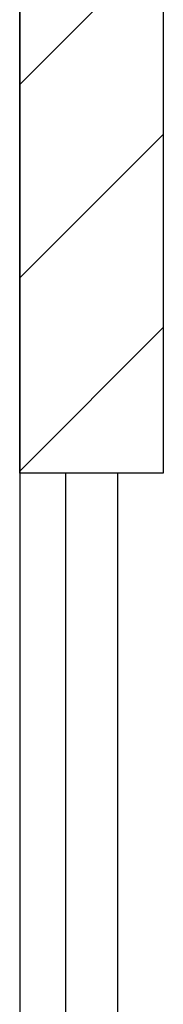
# Model space of a CAD drawing. Header units: millimetres. Extents: x 0 to 84100, y 0 to 59400.
# Tile 69 of 113: x 30523 to 30573, y 44361 to 44704. Entities that reach past the tile are written whole.
import ezdxf

# ---------------------------------------------------------------- set-up
doc = ezdxf.new("R2010")
doc.units = ezdxf.units.MM

msp = doc.modelspace()

# ---------------------------------------------------------------- hatches: boundary and pattern name
h = msp.add_hatch()
h.set_pattern_fill('ANSI31', color=8, scale=15, style=0)
h.set_pattern_definition([(45, (-10988.497, 29841.24), (-33.67596, 33.67596), [])])
h.paths.add_polyline_path([(30522.877, 46545.875), (30572.877, 46545.875), (30572.877, 44545.875), (30522.877, 44545.875)])

# ---------------------------------------------------------------- linework, layer by layer
at = {"color": 8}
for p, q in [((30522.877, 47838.267), (30522.877, 41708.267)), ((30538.877, 44545.875), (30538.877, 41708.267)), ((30556.877, 44545.875), (30556.877, 41708.267))]:
    msp.add_line(p, q, dxfattribs=at)
msp.add_lwpolyline([(30522.877, 46545.875), (30572.877, 46545.875), (30572.877, 44545.875), (30522.877, 44545.875)], close=True, dxfattribs=at)
msp.add_lwpolyline([(30522.877, 46545.875), (30572.877, 46545.875), (30572.877, 44545.875), (30522.877, 44545.875)], close=True, dxfattribs=at)

doc.saveas('drawing.dxf')
